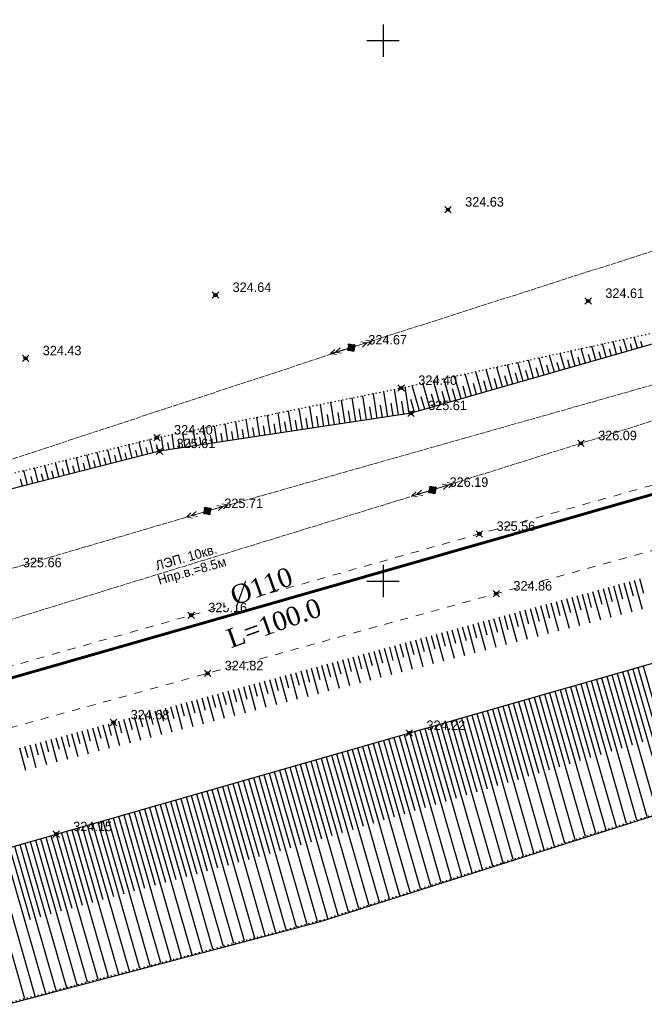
# Model space of a CAD drawing. Header units: metres. Extents: x 703769 to 722343, y 4313031 to 4317457.
# Tile 182 of 256: x 707745 to 707803, y 4313989 to 4314080. Entities that reach past the tile are written whole.
import ezdxf

# ---------------------------------------------------------------- set-up
doc = ezdxf.new("R2010")
doc.units = ezdxf.units.M
doc.header["$LTSCALE"] = 0.5
doc.header["$PDMODE"] = 35
doc.header["$PDSIZE"] = 0.3
for name, pattern in [('Auto_Street_NotBorder_Line_m1', [3, 1.5, -1.5]), ('Commnctn_Electr_VLP_High_Built_m1', [1, 1, 0]), ('Контура низ откосов  Штриховая 0.1-0.5 - - - - - - -', [0.6, 0.1, -0.5])]:
    doc.linetypes.add(name, pattern=pattern)
for name, color, linetype in [('(001) Сетка', 92, 'Continuous'), ('(004) Точки рельефа', 7, 'Continuous'), ('(022) Возд. Линии', 7, 'Continuous'), ('(027) Гидрография', 7, 'Continuous'), ('(035) Откосы', 7, 'Continuous')]:
    doc.layers.add(name, color=color, linetype=linetype)
doc.layers.add('AUTO#_ROADS_EXIST_L', color=7, linetype='Continuous', lineweight=15, true_color=0x000000)
doc.layers.add('COMMN_OBJCT_#####_B', color=7, linetype='Continuous', lineweight=15, true_color=0x000000)
doc.layers.add('COMMN_OBJCT_ELCTR_B', color=7, linetype='Continuous', true_color=0x000000)
doc.layers.add('COMMN_OBJCT_ELCTR_L', color=7, linetype='Continuous', true_color=0x000000)
doc.layers.add('ВОДОПРОВОД текст', color=7, linetype='Continuous', lineweight=50)
doc.styles.add('BM-431', font='txt')
doc.styles.add('D-431', font='txt')
doc.styles.add('Times New Roman', font='times.ttf')

# ---------------------------------------------------------------- blocks, each defined once
blk = doc.blocks.new('CommnctnPoleRCsquare_m1')
at = {"layer": 'COMMN_OBJCT_#####_B', "lineweight": 13, "true_color": 0xfffffe}
blk.add_hatch(color=7, dxfattribs=at).paths.add_polyline_path([(-0.6, 0.6), (-0.6, -0.6), (0.6, -0.6), (0.6, 0.6)])
at = {"layer": 'COMMN_OBJCT_#####_B', "lineweight": 13, "true_color": 0x000000}
blk.add_hatch(color=18, dxfattribs=at).paths.add_polyline_path([(-0.1, 0, 1), (0.1, 0, 1)])
at = {"layer": 'COMMN_OBJCT_#####_B', "color": 18, "lineweight": 9, "true_color": 0x000000}
blk.add_lwpolyline([(0.6, 0.6), (-0.6, 0.6), (-0.6, -0.6), (0.6, -0.6)], close=True, dxfattribs=at)
blk.add_circle((0, 0), 0.1, dxfattribs=at)
blk = doc.blocks.new('ElectricHighVLP_m1')
at = {"layer": 'COMMN_OBJCT_ELCTR_B', "color": 18, "linetype": 'Continuous', "lineweight": 20, "true_color": 0x000000}
for p, q in [((0, 0), (4, 0)), ((3, 0), (2, 0.5)), ((3, 0), (2, -0.5)), ((4, 0), (3, 0.5)), ((4, 0), (3, -0.5))]:
    blk.add_line(p, q, dxfattribs=at)
blk = doc.blocks.new('Setka')
at = {"layer": '(001) Сетка'}
for p, q in [((0, 1.5), (0, -1.5)), ((-1.5, 0), (1.5, 0))]:
    blk.add_line(p, q, dxfattribs=at)

msp = doc.modelspace()

# ---------------------------------------------------------------- linework, layer by layer
at = {"layer": '(027) Гидрография', "color": 4, "elevation": 319.341}
msp.add_lwpolyline([(707567.997, 4313942.938), (707572.213, 4313944.049), (707620.984, 4313956.898), (707772.66, 4313996.949), (707924.336, 4314045.143), (708024.512, 4314076.588), (708124.69, 4314111.302), (708133.047, 4314115.911), (708145.112, 4314122.565), (708157.025, 4314125.829), (708191.793, 4314145.156)], dxfattribs=at)
at = {"layer": '(035) Откосы'}
for p, q in [((707801.033, 4314049.71, 324.895), (707800.715, 4314050.818, 324.895)), ((707801.993, 4314049.985, 324.895), (707801.693, 4314051.031, 324.895)), ((707797.193, 4314048.609, 324.895), (707796.805, 4314049.962, 324.895)), ((707798.153, 4314048.884, 324.895), (707797.783, 4314050.176, 324.895)), ((707799.113, 4314049.16, 324.895), (707798.76, 4314050.39, 324.895)), ((707799.593, 4314049.297, 324.895), (707799.421, 4314049.897, 324.895)), ((707800.073, 4314049.435, 324.895), (707799.738, 4314050.604, 324.895)), ((707800.553, 4314049.572, 324.895), (707800.39, 4314050.142, 324.895)), ((707801.513, 4314049.848, 324.895), (707801.358, 4314050.386, 324.895)), ((707802.472, 4314050.123, 324.895), (707802.327, 4314050.631, 324.895)), ((707793.354, 4314047.508, 324.895), (707792.895, 4314049.107, 324.895)), ((707794.313, 4314047.783, 324.895), (707793.873, 4314049.321, 324.895)), ((707795.273, 4314048.059, 324.895), (707794.85, 4314049.535, 324.895)), ((707796.233, 4314048.334, 324.895), (707795.828, 4314049.749, 324.895)), ((707796.713, 4314048.472, 324.895), (707796.515, 4314049.164, 324.895)), ((707797.673, 4314048.747, 324.895), (707797.483, 4314049.408, 324.895)), ((707798.633, 4314049.022, 324.895), (707798.452, 4314049.653, 324.895)), ((707789.514, 4314046.407, 324.895), (707788.985, 4314048.252, 324.895)), ((707790.474, 4314046.682, 324.895), (707789.963, 4314048.466, 324.895)), ((707791.434, 4314046.958, 324.895), (707790.94, 4314048.679, 324.895)), ((707792.394, 4314047.233, 324.895), (707791.918, 4314048.893, 324.895)), ((707792.874, 4314047.371, 324.895), (707792.64, 4314048.185, 324.895)), ((707793.833, 4314047.646, 324.895), (707793.609, 4314048.43, 324.895)), ((707794.793, 4314047.921, 324.895), (707794.577, 4314048.674, 324.895)), ((707795.753, 4314048.196, 324.895), (707795.546, 4314048.919, 324.895)), ((707784.715, 4314045.031, 324.895), (707784.098, 4314047.183, 324.895)), ((707785.674, 4314045.306, 324.895), (707785.075, 4314047.397, 324.895)), ((707786.634, 4314045.582, 324.895), (707786.053, 4314047.61, 324.895)), ((707787.594, 4314045.857, 324.895), (707787.03, 4314047.824, 324.895)), ((707788.554, 4314046.132, 324.895), (707788.008, 4314048.038, 324.895)), ((707789.034, 4314046.27, 324.895), (707788.765, 4314047.207, 324.895)), ((707789.994, 4314046.545, 324.895), (707789.734, 4314047.452, 324.895)), ((707790.954, 4314046.82, 324.895), (707790.703, 4314047.696, 324.895)), ((707791.914, 4314047.095, 324.895), (707791.671, 4314047.941, 324.895)), ((707780.87, 4314043.953, 324.895), (707780.501, 4314046.396, 324.895)), ((707781.835, 4314044.205, 324.895), (707781.165, 4314046.541, 324.895)), ((707782.795, 4314044.481, 324.895), (707782.143, 4314046.755, 324.895)), ((707783.755, 4314044.756, 324.895), (707783.12, 4314046.969, 324.895)), ((707786.154, 4314045.444, 324.895), (707785.859, 4314046.474, 324.895)), ((707787.114, 4314045.719, 324.895), (707786.828, 4314046.718, 324.895)), ((707788.074, 4314045.994, 324.895), (707787.797, 4314046.963, 324.895)), ((707775.933, 4314043.208, 324.895), (707775.603, 4314045.395, 324.895)), ((707776.92, 4314043.357, 324.895), (707776.583, 4314045.594, 324.895)), ((707777.908, 4314043.506, 324.895), (707777.563, 4314045.793, 324.895)), ((707778.895, 4314043.655, 324.895), (707778.542, 4314045.992, 324.895)), ((707779.883, 4314043.804, 324.895), (707779.522, 4314046.192, 324.895)), ((707782.315, 4314044.343, 324.895), (707781.984, 4314045.496, 324.895)), ((707783.275, 4314044.618, 324.895), (707782.953, 4314045.74, 324.895)), ((707784.235, 4314044.893, 324.895), (707783.922, 4314045.985, 324.895)), ((707785.195, 4314045.169, 324.895), (707784.89, 4314046.229, 324.895)), ((707771.983, 4314042.612, 324.895), (707771.684, 4314044.599, 324.895)), ((707772.971, 4314042.761, 324.895), (707772.664, 4314044.798, 324.895)), ((707773.958, 4314042.91, 324.895), (707773.643, 4314044.997, 324.895)), ((707774.946, 4314043.059, 324.895), (707774.623, 4314045.196, 324.895)), ((707777.414, 4314043.432, 324.895), (707777.243, 4314044.563, 324.895)), ((707778.401, 4314043.581, 324.895), (707778.227, 4314044.737, 324.895)), ((707779.389, 4314043.73, 324.895), (707779.211, 4314044.911, 324.895)), ((707780.376, 4314043.879, 324.895), (707780.194, 4314045.085, 324.895)), ((707781.355, 4314044.068, 324.895), (707781.016, 4314045.251, 324.895)), ((707767.047, 4314041.867, 324.895), (707766.785, 4314043.603, 324.895)), ((707768.034, 4314042.016, 324.895), (707767.764, 4314043.802, 324.895)), ((707769.021, 4314042.165, 324.895), (707768.744, 4314044.001, 324.895)), ((707770.009, 4314042.314, 324.895), (707769.724, 4314044.201, 324.895)), ((707770.996, 4314042.463, 324.895), (707770.704, 4314044.4, 324.895)), ((707771.49, 4314042.538, 324.895), (707771.342, 4314043.518, 324.895)), ((707772.477, 4314042.687, 324.895), (707772.325, 4314043.693, 324.895)), ((707773.465, 4314042.836, 324.895), (707773.309, 4314043.867, 324.895)), ((707774.452, 4314042.985, 324.895), (707774.293, 4314044.041, 324.895)), ((707775.439, 4314043.134, 324.895), (707775.276, 4314044.215, 324.895)), ((707776.427, 4314043.283, 324.895), (707776.26, 4314044.389, 324.895)), ((707762.11, 4314041.122, 324.895), (707761.885, 4314042.608, 324.895)), ((707763.097, 4314041.271, 324.895), (707762.865, 4314042.807, 324.895)), ((707764.084, 4314041.42, 324.895), (707763.845, 4314043.006, 324.895)), ((707765.072, 4314041.569, 324.895), (707764.825, 4314043.205, 324.895)), ((707766.059, 4314041.718, 324.895), (707765.805, 4314043.404, 324.895)), ((707766.553, 4314041.793, 324.895), (707766.424, 4314042.648, 324.895)), ((707767.54, 4314041.942, 324.895), (707767.407, 4314042.822, 324.895)), ((707768.528, 4314042.091, 324.895), (707768.391, 4314042.996, 324.895)), ((707769.515, 4314042.24, 324.895), (707769.375, 4314043.17, 324.895)), ((707770.502, 4314042.389, 324.895), (707770.358, 4314043.344, 324.895)), ((707758.16, 4314040.526, 324.895), (707757.966, 4314041.811, 324.895)), ((707759.147, 4314040.675, 324.895), (707758.946, 4314042.01, 324.895)), ((707760.135, 4314040.824, 324.895), (707759.926, 4314042.209, 324.895)), ((707761.122, 4314040.973, 324.895), (707760.906, 4314042.409, 324.895)), ((707761.616, 4314041.048, 324.895), (707761.506, 4314041.778, 324.895)), ((707762.603, 4314041.197, 324.895), (707762.489, 4314041.952, 324.895)), ((707763.591, 4314041.346, 324.895), (707763.473, 4314042.126, 324.895)), ((707764.578, 4314041.495, 324.895), (707764.457, 4314042.3, 324.895)), ((707765.565, 4314041.644, 324.895), (707765.44, 4314042.474, 324.895)), ((707754.282, 4314039.576, 324.895), (707753.96, 4314040.838, 324.895)), ((707755.25, 4314039.824, 324.895), (707754.929, 4314041.078, 324.895)), ((707756.217, 4314040.071, 324.895), (707755.898, 4314041.318, 324.895)), ((707756.701, 4314040.194, 324.895), (707756.542, 4314040.816, 324.895)), ((707757.185, 4314040.318, 324.895), (707756.868, 4314041.558, 324.895)), ((707757.668, 4314040.441, 324.895), (707757.51, 4314041.06, 324.895)), ((707758.654, 4314040.601, 324.895), (707758.555, 4314041.256, 324.895)), ((707759.641, 4314040.75, 324.895), (707759.538, 4314041.43, 324.895)), ((707760.629, 4314040.899, 324.895), (707760.522, 4314041.604, 324.895)), ((707750.412, 4314038.588, 324.895), (707750.083, 4314039.877, 324.895)), ((707751.38, 4314038.835, 324.895), (707751.052, 4314040.118, 324.895)), ((707752.347, 4314039.082, 324.895), (707752.021, 4314040.358, 324.895)), ((707753.315, 4314039.329, 324.895), (707752.991, 4314040.598, 324.895)), ((707753.798, 4314039.453, 324.895), (707753.637, 4314040.085, 324.895)), ((707754.766, 4314039.7, 324.895), (707754.605, 4314040.329, 324.895)), ((707755.733, 4314039.947, 324.895), (707755.574, 4314040.573, 324.895)), ((707747.51, 4314037.846, 324.895), (707747.175, 4314039.157, 324.895)), ((707748.477, 4314038.093, 324.895), (707748.144, 4314039.397, 324.895)), ((707749.445, 4314038.341, 324.895), (707749.113, 4314039.637, 324.895)), ((707749.928, 4314038.464, 324.895), (707749.763, 4314039.111, 324.895)), ((707750.896, 4314038.711, 324.895), (707750.732, 4314039.354, 324.895)), ((707751.863, 4314038.958, 324.895), (707751.7, 4314039.598, 324.895)), ((707752.831, 4314039.206, 324.895), (707752.668, 4314039.842, 324.895)), ((707745.575, 4314037.352, 324.895), (707745.236, 4314038.677, 324.895)), ((707746.058, 4314037.476, 324.895), (707745.89, 4314038.136, 324.895)), ((707746.542, 4314037.599, 324.895), (707746.206, 4314038.917, 324.895)), ((707747.026, 4314037.723, 324.895), (707746.858, 4314038.38, 324.895)), ((707747.993, 4314037.97, 324.895), (707747.826, 4314038.623, 324.895)), ((707748.961, 4314038.217, 324.895), (707748.795, 4314038.867, 324.895)), ((707745.091, 4314037.228, 324.895), (707744.921, 4314037.893, 324.895)), ((707800.655, 4314026.786, 325.823), (707800.29, 4314028.123, 325.823)), ((707801.503, 4314025.576, 325.823), (707800.772, 4314028.254, 325.823)), ((707801.62, 4314027.044, 325.823), (707801.254, 4314028.386, 325.823)), ((707802.47, 4314025.828, 325.823), (707801.736, 4314028.517, 325.823)), ((707802.586, 4314027.302, 325.823), (707802.219, 4314028.649, 325.823)), ((707797.634, 4314024.566, 325.823), (707796.915, 4314027.202, 325.823)), ((707797.757, 4314026.013, 325.823), (707797.397, 4314027.334, 325.823)), ((707798.601, 4314024.818, 325.823), (707797.879, 4314027.465, 325.823)), ((707798.723, 4314026.271, 325.823), (707798.362, 4314027.597, 325.823)), ((707799.568, 4314025.071, 325.823), (707798.844, 4314027.728, 325.823)), ((707799.689, 4314026.528, 325.823), (707799.326, 4314027.86, 325.823)), ((707800.536, 4314025.323, 325.823), (707799.808, 4314027.991, 325.823)), ((707793.895, 4314024.982, 325.823), (707793.54, 4314026.281, 325.823)), ((707794.733, 4314023.808, 325.823), (707794.022, 4314026.413, 325.823)), ((707794.86, 4314025.24, 325.823), (707794.505, 4314026.544, 325.823)), ((707795.7, 4314024.061, 325.823), (707794.987, 4314026.676, 325.823)), ((707795.826, 4314025.497, 325.823), (707795.469, 4314026.807, 325.823)), ((707796.667, 4314024.313, 325.823), (707795.951, 4314026.939, 325.823)), ((707796.792, 4314025.755, 325.823), (707796.433, 4314027.071, 325.823)), ((707790.864, 4314022.798, 325.823), (707790.165, 4314025.361, 325.823)), ((707790.998, 4314024.208, 325.823), (707790.647, 4314025.492, 325.823)), ((707791.831, 4314023.051, 325.823), (707791.13, 4314025.624, 325.823)), ((707791.963, 4314024.466, 325.823), (707791.612, 4314025.755, 325.823)), ((707792.799, 4314023.303, 325.823), (707792.094, 4314025.887, 325.823)), ((707792.929, 4314024.724, 325.823), (707792.576, 4314026.018, 325.823)), ((707793.766, 4314023.556, 325.823), (707793.058, 4314026.15, 325.823)), ((707787.135, 4314023.177, 325.823), (707786.79, 4314024.44, 325.823)), ((707787.963, 4314022.041, 325.823), (707787.273, 4314024.572, 325.823)), ((707788.101, 4314023.435, 325.823), (707787.755, 4314024.703, 325.823)), ((707788.93, 4314022.293, 325.823), (707788.237, 4314024.835, 325.823)), ((707789.066, 4314023.693, 325.823), (707788.719, 4314024.966, 325.823)), ((707789.897, 4314022.546, 325.823), (707789.201, 4314025.098, 325.823)), ((707790.032, 4314023.951, 325.823), (707789.683, 4314025.229, 325.823)), ((707784.095, 4314021.031, 325.823), (707783.416, 4314023.52, 325.823)), ((707784.238, 4314022.404, 325.823), (707783.898, 4314023.651, 325.823)), ((707785.062, 4314021.283, 325.823), (707784.38, 4314023.783, 325.823)), ((707785.204, 4314022.662, 325.823), (707784.862, 4314023.914, 325.823)), ((707786.029, 4314021.536, 325.823), (707785.344, 4314024.046, 325.823)), ((707786.169, 4314022.92, 325.823), (707785.826, 4314024.177, 325.823)), ((707786.996, 4314021.788, 325.823), (707786.308, 4314024.309, 325.823)), ((707780.375, 4314021.373, 325.823), (707780.041, 4314022.599, 325.823)), ((707781.193, 4314020.273, 325.823), (707780.523, 4314022.731, 325.823)), ((707781.341, 4314021.631, 325.823), (707781.005, 4314022.862, 325.823)), ((707782.16, 4314020.526, 325.823), (707781.487, 4314022.994, 325.823)), ((707782.307, 4314021.889, 325.823), (707781.969, 4314023.125, 325.823)), ((707783.127, 4314020.778, 325.823), (707782.451, 4314023.257, 325.823)), ((707783.272, 4314022.146, 325.823), (707782.933, 4314023.388, 325.823)), ((707777.325, 4314019.263, 325.823), (707776.666, 4314021.679, 325.823)), ((707777.478, 4314020.6, 325.823), (707777.148, 4314021.81, 325.823)), ((707778.292, 4314019.516, 325.823), (707777.63, 4314021.942, 325.823)), ((707778.444, 4314020.858, 325.823), (707778.112, 4314022.073, 325.823)), ((707779.259, 4314019.768, 325.823), (707778.594, 4314022.205, 325.823)), ((707779.41, 4314021.115, 325.823), (707779.076, 4314022.336, 325.823)), ((707780.226, 4314020.021, 325.823), (707779.559, 4314022.468, 325.823)), ((707773.615, 4314019.569, 325.823), (707773.291, 4314020.758, 325.823)), ((707774.423, 4314018.506, 325.823), (707773.773, 4314020.89, 325.823)), ((707774.581, 4314019.827, 325.823), (707774.255, 4314021.021, 325.823)), ((707775.391, 4314018.758, 325.823), (707774.737, 4314021.153, 325.823)), ((707775.547, 4314020.084, 325.823), (707775.219, 4314021.284, 325.823)), ((707776.358, 4314019.011, 325.823), (707775.702, 4314021.416, 325.823)), ((707776.512, 4314020.342, 325.823), (707776.184, 4314021.547, 325.823)), ((707770.555, 4314017.496, 325.823), (707769.916, 4314019.838, 325.823)), ((707770.718, 4314018.795, 325.823), (707770.398, 4314019.969, 325.823)), ((707771.522, 4314017.748, 325.823), (707770.88, 4314020.101, 325.823)), ((707771.684, 4314019.053, 325.823), (707771.362, 4314020.232, 325.823)), ((707772.489, 4314018.001, 325.823), (707771.845, 4314020.364, 325.823)), ((707772.65, 4314019.311, 325.823), (707772.327, 4314020.495, 325.823)), ((707773.456, 4314018.253, 325.823), (707772.809, 4314020.627, 325.823)), ((707800.124, 4314019.9, 323.57), (707803.83, 4314006.958, 323.57)), ((707800.605, 4314020.038, 323.57), (707802.456, 4314013.574, 323.57)), ((707801.085, 4314020.175, 323.57), (707804.784, 4314007.261, 323.57)), ((707801.566, 4314020.313, 323.57), (707803.413, 4314013.863, 323.57)), ((707802.047, 4314020.451, 323.57), (707805.737, 4314007.564, 323.57)), ((707802.527, 4314020.588, 323.57), (707804.371, 4314014.152, 323.57)), ((707767.654, 4314016.738, 325.823), (707767.023, 4314019.049, 325.823)), ((707767.821, 4314018.022, 325.823), (707767.505, 4314019.18, 325.823)), ((707768.621, 4314016.991, 325.823), (707767.988, 4314019.312, 325.823)), ((707768.787, 4314018.28, 325.823), (707768.47, 4314019.443, 325.823)), ((707769.588, 4314017.243, 325.823), (707768.952, 4314019.575, 325.823)), ((707769.753, 4314018.538, 325.823), (707769.434, 4314019.706, 325.823)), ((707796.759, 4314018.936, 323.57), (707798.626, 4314012.417, 323.57)), ((707797.24, 4314019.074, 323.57), (707800.97, 4314006.05, 323.57)), ((707797.721, 4314019.212, 323.57), (707799.584, 4314012.706, 323.57)), ((707798.201, 4314019.349, 323.57), (707801.924, 4314006.353, 323.57)), ((707798.682, 4314019.487, 323.57), (707800.541, 4314012.996, 323.57)), ((707799.163, 4314019.625, 323.57), (707802.877, 4314006.656, 323.57)), ((707799.643, 4314019.762, 323.57), (707801.499, 4314013.285, 323.57)), ((707763.959, 4314016.991, 325.823), (707763.648, 4314018.128, 325.823)), ((707764.752, 4314015.981, 325.823), (707764.131, 4314018.26, 325.823)), ((707764.924, 4314017.249, 325.823), (707764.613, 4314018.391, 325.823)), ((707765.719, 4314016.233, 325.823), (707765.095, 4314018.523, 325.823)), ((707765.89, 4314017.507, 325.823), (707765.577, 4314018.654, 325.823)), ((707766.686, 4314016.486, 325.823), (707766.059, 4314018.786, 325.823)), ((707766.856, 4314017.764, 325.823), (707766.541, 4314018.917, 325.823)), ((707793.875, 4314018.111, 323.57), (707795.754, 4314011.55, 323.57)), ((707794.356, 4314018.248, 323.57), (707798.11, 4314005.141, 323.57)), ((707794.837, 4314018.386, 323.57), (707796.712, 4314011.839, 323.57)), ((707795.317, 4314018.523, 323.57), (707799.063, 4314005.444, 323.57)), ((707795.798, 4314018.661, 323.57), (707797.669, 4314012.128, 323.57)), ((707796.279, 4314018.799, 323.57), (707800.017, 4314005.747, 323.57)), ((707760.884, 4314014.97, 325.823), (707760.274, 4314017.208, 325.823)), ((707761.062, 4314016.218, 325.823), (707760.756, 4314017.339, 325.823)), ((707761.851, 4314015.223, 325.823), (707761.238, 4314017.471, 325.823)), ((707762.027, 4314016.476, 325.823), (707761.72, 4314017.602, 325.823)), ((707762.818, 4314015.476, 325.823), (707762.202, 4314017.734, 325.823)), ((707762.993, 4314016.733, 325.823), (707762.684, 4314017.865, 325.823)), ((707763.785, 4314015.728, 325.823), (707763.166, 4314017.997, 325.823)), ((707790.511, 4314017.147, 323.57), (707794.296, 4314003.929, 323.57)), ((707790.991, 4314017.285, 323.57), (707792.882, 4314010.683, 323.57)), ((707791.472, 4314017.422, 323.57), (707795.25, 4314004.232, 323.57)), ((707791.953, 4314017.56, 323.57), (707793.84, 4314010.972, 323.57)), ((707792.433, 4314017.698, 323.57), (707796.203, 4314004.535, 323.57)), ((707792.914, 4314017.835, 323.57), (707794.797, 4314011.261, 323.57)), ((707793.395, 4314017.973, 323.57), (707797.156, 4314004.838, 323.57)), ((707757.199, 4314015.187, 325.823), (707756.899, 4314016.287, 325.823)), ((707757.982, 4314014.213, 325.823), (707757.381, 4314016.418, 325.823)), ((707758.164, 4314015.445, 325.823), (707757.863, 4314016.55, 325.823)), ((707758.95, 4314014.465, 325.823), (707758.345, 4314016.681, 325.823)), ((707759.13, 4314015.702, 325.823), (707758.827, 4314016.813, 325.823)), ((707759.917, 4314014.718, 325.823), (707759.309, 4314016.944, 325.823)), ((707760.096, 4314015.96, 325.823), (707759.791, 4314017.076, 325.823)), ((707787.627, 4314016.321, 323.57), (707791.436, 4314003.02, 323.57)), ((707788.107, 4314016.459, 323.57), (707790.01, 4314009.815, 323.57)), ((707788.588, 4314016.596, 323.57), (707792.389, 4314003.323, 323.57)), ((707789.069, 4314016.734, 323.57), (707790.967, 4314010.104, 323.57)), ((707789.549, 4314016.872, 323.57), (707793.343, 4314003.626, 323.57)), ((707790.03, 4314017.009, 323.57), (707791.925, 4314010.393, 323.57)), ((707754.114, 4314013.203, 325.823), (707753.524, 4314015.366, 325.823)), ((707754.302, 4314014.414, 325.823), (707754.006, 4314015.498, 325.823)), ((707755.081, 4314013.455, 325.823), (707754.488, 4314015.629, 325.823)), ((707755.267, 4314014.671, 325.823), (707754.97, 4314015.761, 325.823)), ((707756.048, 4314013.708, 325.823), (707755.452, 4314015.892, 325.823)), ((707756.233, 4314014.929, 325.823), (707755.934, 4314016.024, 325.823)), ((707757.015, 4314013.96, 325.823), (707756.417, 4314016.155, 325.823)), ((707784.262, 4314015.357, 323.57), (707786.18, 4314008.659, 323.57)), ((707784.743, 4314015.495, 323.57), (707788.576, 4314002.111, 323.57)), ((707785.223, 4314015.633, 323.57), (707787.138, 4314008.948, 323.57)), ((707785.704, 4314015.77, 323.57), (707789.529, 4314002.414, 323.57)), ((707786.185, 4314015.908, 323.57), (707788.095, 4314009.237, 323.57)), ((707786.665, 4314016.046, 323.57), (707790.482, 4314002.717, 323.57)), ((707787.146, 4314016.183, 323.57), (707789.053, 4314009.526, 323.57)), ((707750.439, 4314013.383, 325.823), (707750.149, 4314014.446, 325.823)), ((707751.213, 4314012.445, 325.823), (707750.631, 4314014.577, 325.823)), ((707751.405, 4314013.64, 325.823), (707751.113, 4314014.709, 325.823)), ((707752.18, 4314012.698, 325.823), (707751.595, 4314014.84, 325.823)), ((707752.37, 4314013.898, 325.823), (707752.077, 4314014.972, 325.823)), ((707753.147, 4314012.95, 325.823), (707752.56, 4314015.103, 325.823)), ((707753.336, 4314014.156, 325.823), (707753.042, 4314015.235, 325.823)), ((707780.897, 4314014.394, 323.57), (707784.762, 4314000.9, 323.57)), ((707781.378, 4314014.531, 323.57), (707783.308, 4314007.791, 323.57)), ((707781.859, 4314014.669, 323.57), (707785.715, 4314001.203, 323.57)), ((707782.339, 4314014.807, 323.57), (707784.266, 4314008.08, 323.57)), ((707782.82, 4314014.944, 323.57), (707786.669, 4314001.505, 323.57)), ((707783.301, 4314015.082, 323.57), (707785.223, 4314008.37, 323.57)), ((707783.781, 4314015.22, 323.57), (707787.622, 4314001.808, 323.57)), ((707747.344, 4314011.435, 325.823), (707746.774, 4314013.525, 325.823)), ((707747.542, 4314012.609, 325.823), (707747.256, 4314013.657, 325.823)), ((707748.311, 4314011.688, 325.823), (707747.738, 4314013.788, 325.823)), ((707748.508, 4314012.867, 325.823), (707748.22, 4314013.92, 325.823)), ((707749.278, 4314011.94, 325.823), (707748.703, 4314014.051, 325.823)), ((707749.473, 4314013.125, 325.823), (707749.185, 4314014.183, 325.823)), ((707750.245, 4314012.193, 325.823), (707749.667, 4314014.314, 325.823)), ((707778.013, 4314013.568, 323.57), (707781.902, 4313999.991, 323.57)), ((707778.494, 4314013.705, 323.57), (707780.436, 4314006.924, 323.57)), ((707778.975, 4314013.843, 323.57), (707782.855, 4314000.294, 323.57)), ((707779.455, 4314013.981, 323.57), (707781.394, 4314007.213, 323.57)), ((707779.936, 4314014.118, 323.57), (707783.808, 4314000.597, 323.57)), ((707780.417, 4314014.256, 323.57), (707782.351, 4314007.502, 323.57)), ((707745.41, 4314010.93, 325.823), (707744.846, 4314012.999, 325.823)), ((707745.611, 4314012.094, 325.823), (707745.328, 4314013.131, 325.823)), ((707746.377, 4314011.183, 325.823), (707745.81, 4314013.262, 325.823)), ((707746.576, 4314012.351, 325.823), (707746.292, 4314013.394, 325.823)), ((707774.649, 4314012.604, 323.57), (707776.607, 4314005.767, 323.57)), ((707775.129, 4314012.742, 323.57), (707779.041, 4313999.082, 323.57)), ((707775.61, 4314012.88, 323.57), (707777.564, 4314006.056, 323.57)), ((707776.091, 4314013.017, 323.57), (707779.995, 4313999.385, 323.57)), ((707776.571, 4314013.155, 323.57), (707778.521, 4314006.346, 323.57)), ((707777.052, 4314013.292, 323.57), (707780.948, 4313999.688, 323.57)), ((707777.533, 4314013.43, 323.57), (707779.479, 4314006.635, 323.57)), ((707771.284, 4314011.641, 323.57), (707775.228, 4313997.87, 323.57)), ((707771.765, 4314011.778, 323.57), (707773.734, 4314004.9, 323.57)), ((707772.245, 4314011.916, 323.57), (707776.181, 4313998.173, 323.57)), ((707772.726, 4314012.054, 323.57), (707774.692, 4314005.189, 323.57)), ((707773.207, 4314012.191, 323.57), (707777.134, 4313998.476, 323.57)), ((707773.687, 4314012.329, 323.57), (707775.649, 4314005.478, 323.57)), ((707774.168, 4314012.467, 323.57), (707778.088, 4313998.779, 323.57)), ((707768.4, 4314010.815, 323.57), (707772.364, 4313996.975, 323.57)), ((707768.881, 4314010.952, 323.57), (707770.862, 4314004.033, 323.57)), ((707769.361, 4314011.09, 323.57), (707773.321, 4313997.264, 323.57)), ((707769.842, 4314011.228, 323.57), (707771.82, 4314004.322, 323.57)), ((707770.323, 4314011.365, 323.57), (707774.274, 4313997.567, 323.57)), ((707770.803, 4314011.503, 323.57), (707772.777, 4314004.611, 323.57)), ((707765.035, 4314009.851, 323.57), (707767.007, 4314002.966, 323.57)), ((707765.516, 4314009.989, 323.57), (707769.462, 4313996.208, 323.57)), ((707765.997, 4314010.126, 323.57), (707767.971, 4314003.231, 323.57)), ((707766.477, 4314010.264, 323.57), (707770.429, 4313996.464, 323.57)), ((707766.958, 4314010.402, 323.57), (707768.935, 4314003.497, 323.57)), ((707767.439, 4314010.539, 323.57), (707771.396, 4313996.719, 323.57)), ((707767.919, 4314010.677, 323.57), (707769.9, 4314003.762, 323.57)), ((707762.151, 4314009.025, 323.57), (707764.114, 4314002.17, 323.57)), ((707762.632, 4314009.163, 323.57), (707766.561, 4313995.442, 323.57)), ((707763.112, 4314009.3, 323.57), (707765.079, 4314002.435, 323.57)), ((707763.593, 4314009.438, 323.57), (707767.528, 4313995.698, 323.57)), ((707764.074, 4314009.576, 323.57), (707766.043, 4314002.701, 323.57)), ((707764.555, 4314009.713, 323.57), (707768.495, 4313995.953, 323.57)), ((707758.786, 4314008.061, 323.57), (707762.693, 4313994.421, 323.57)), ((707759.267, 4314008.199, 323.57), (707761.222, 4314001.374, 323.57)), ((707759.748, 4314008.337, 323.57), (707763.66, 4313994.676, 323.57)), ((707760.228, 4314008.474, 323.57), (707762.186, 4314001.639, 323.57)), ((707760.709, 4314008.612, 323.57), (707764.627, 4313994.932, 323.57)), ((707761.19, 4314008.75, 323.57), (707763.15, 4314001.905, 323.57)), ((707761.67, 4314008.887, 323.57), (707765.594, 4313995.187, 323.57)), ((707755.422, 4314007.098, 323.57), (707757.365, 4314000.313, 323.57)), ((707755.902, 4314007.236, 323.57), (707759.792, 4313993.655, 323.57)), ((707756.383, 4314007.373, 323.57), (707758.329, 4314000.578, 323.57)), ((707756.864, 4314007.511, 323.57), (707760.759, 4313993.91, 323.57)), ((707757.344, 4314007.648, 323.57), (707759.293, 4314000.843, 323.57)), ((707757.825, 4314007.786, 323.57), (707761.726, 4313994.166, 323.57)), ((707758.306, 4314007.924, 323.57), (707760.258, 4314001.109, 323.57)), ((707752.538, 4314006.272, 323.57), (707754.472, 4313999.517, 323.57)), ((707753.018, 4314006.41, 323.57), (707756.891, 4313992.889, 323.57)), ((707753.499, 4314006.547, 323.57), (707755.437, 4313999.782, 323.57)), ((707753.98, 4314006.685, 323.57), (707757.858, 4313993.144, 323.57)), ((707754.46, 4314006.823, 323.57), (707756.401, 4314000.047, 323.57)), ((707754.941, 4314006.96, 323.57), (707758.825, 4313993.4, 323.57)), ((707749.173, 4314005.308, 323.57), (707753.022, 4313991.867, 323.57)), ((707749.654, 4314005.446, 323.57), (707751.58, 4313998.721, 323.57)), ((707750.134, 4314005.584, 323.57), (707753.989, 4313992.123, 323.57)), ((707750.615, 4314005.721, 323.57), (707752.544, 4313998.986, 323.57)), ((707751.096, 4314005.859, 323.57), (707754.956, 4313992.378, 323.57)), ((707751.576, 4314005.997, 323.57), (707753.508, 4313999.251, 323.57)), ((707752.057, 4314006.134, 323.57), (707755.924, 4313992.633, 323.57)), ((707746.289, 4314004.482, 323.57), (707750.121, 4313991.101, 323.57)), ((707746.77, 4314004.62, 323.57), (707748.687, 4313997.924, 323.57)), ((707747.25, 4314004.758, 323.57), (707751.088, 4313991.357, 323.57)), ((707747.731, 4314004.895, 323.57), (707749.651, 4313998.19, 323.57)), ((707748.212, 4314005.033, 323.57), (707752.055, 4313991.612, 323.57)), ((707748.692, 4314005.171, 323.57), (707750.616, 4313998.455, 323.57)), ((707743.405, 4314003.656, 323.57), (707747.22, 4313990.335, 323.57)), ((707743.886, 4314003.794, 323.57), (707745.795, 4313997.128, 323.57)), ((707744.366, 4314003.932, 323.57), (707748.187, 4313990.591, 323.57)), ((707744.847, 4314004.069, 323.57), (707746.759, 4313997.394, 323.57)), ((707745.328, 4314004.207, 323.57), (707749.154, 4313990.846, 323.57)), ((707745.808, 4314004.345, 323.57), (707747.723, 4313997.659, 323.57)), ((707741.482, 4314003.106, 323.57), (707745.286, 4313989.824, 323.57)), ((707742.444, 4314003.381, 323.57), (707746.253, 4313990.08, 323.57))]:
    msp.add_line(p, q, dxfattribs=at)
at = {"layer": '(035) Откосы', "flags": 128}
for points, elevation in [([(707565.599, 4313950.829), (707622.053, 4313968.013), (707672.002, 4313982.133), (707718.643, 4313996.565), (707813.86, 4314023.834), (707881.96, 4314043.723), (707919.958, 4314056.418), (707981.907, 4314074.04), (708022.015, 4314086.08), (708079.55, 4314104.1), (708133.435, 4314126.405), (708145.499, 4314129.589), (708145.779, 4314129.735)], 323.57), ([(707825.116, 4314053.624), (707807.571, 4314051.585), (707781.052, 4314043.981), (707757.768, 4314040.467), (707729.611, 4314033.274)], 324.895)]:
    msp.add_lwpolyline(points, dxfattribs=dict(at, elevation=elevation))
at = {"layer": '(035) Откосы', "linetype": 'Контура низ откосов  Штриховая 0.1-0.5 - - - - - - -'}
for points, elevation in [([(707567.972, 4313943.035), (707572.188, 4313944.146), (707620.959, 4313956.995), (707772.632, 4313997.046), (707924.306, 4314045.238), (708024.481, 4314076.683), (708124.649, 4314111.394), (708132.999, 4314115.999), (708145.074, 4314122.659), (708145.285, 4314122.716)], 319.341), ([(707729.611, 4314033.274), (707729.438, 4314034.763), (707757.536, 4314041.724), (707780.139, 4314046.317), (707807.354, 4314052.27), (707824.745, 4314055.18), (707825.116, 4314053.624)], 324.895)]:
    msp.add_lwpolyline(points, dxfattribs=dict(at, elevation=elevation))
at = {"color": 7, "lineweight": 60, "flags": 128}
msp.add_lwpolyline([(708240.115, 4314986.119), (708237.465, 4314926.667), (708235.809, 4314899.895), (708234.498, 4314869.618), (708230.06, 4314781.67), (708228.958, 4314757.378), (708223.359, 4314737.037), (708204.558, 4314523.813), (708196.059, 4314424.814), (708184.899, 4314294.752), (708174.557, 4314166.154), (708168.436, 4314154.821), (708168.436, 4314154.821), (708086.138, 4314125.895), (708037.269, 4314109.069), (708002.488, 4314098.284), (708002.488, 4314098.284), (707913.651, 4314069.236), (707865.757, 4314055.085), (707817.896, 4314040.633), (707721.771, 4314013.098), (707673.615, 4313999.646), (707633.375, 4313988.405), (707625.006, 4314019.638)], dxfattribs=at)
at = {"color": 0, "linetype": 'ByBlock', "lineweight": -2, "transparency": 16777216}
for p in [(707784.473, 4314062.812, 324.634), (707762.953, 4314054.913, 324.642), (707797.446, 4314054.363, 324.607), (707775.514, 4314050.056, 324.666), (707745.386, 4314049.062, 324.435), (707780.139, 4314046.317, 324.397), (707781.052, 4314043.981, 325.613), (707757.536, 4314041.724, 324.399), (707796.78, 4314041.197, 326.089), (707757.768, 4314040.467, 325.61), (707783.035, 4314036.883, 326.191), (707762.189, 4314034.926, 325.71), (707787.377, 4314032.813, 325.557), (707788.937, 4314027.288, 324.862), (707760.707, 4314025.286, 325.162), (707762.224, 4314019.911, 324.822), (707753.524, 4314015.366, 324.682), (707780.897, 4314014.394, 324.219), (707748.212, 4314005.033, 324.15)]:
    msp.add_point(p, dxfattribs=at)
at = {"layer": 'AUTO#_ROADS_EXIST_L', "linetype": 'Auto_Street_NotBorder_Line_m1', "lineweight": 15, "flags": 128}
for points, elevation in [([(708144.126, 4314101.66), (708144.126, 4314101.66), (708147.799, 4314155.94), (708135.298, 4314148.952), (708115.34, 4314135.075), (708068.41, 4314115.297), (708018.295, 4314097.841), (707981.449, 4314086.907), (707918.088, 4314066.26), (707879.635, 4314055.103), (707812.555, 4314033.812), (707561.451, 4313964.457)], 325.994), ([(707560.163, 4313968.689), (707811.659, 4314039.666), (707878.313, 4314059.979), (707916.666, 4314070.819), (707980.147, 4314093.007), (708015.887, 4314103.951), (708066.59, 4314120.619), (708112.982, 4314139.251), (708121.867, 4314146.398), (708120.084, 4314150.677), (708114.106, 4314153.103)], 325.99)]:
    msp.add_lwpolyline(points, dxfattribs=dict(at, elevation=elevation))
at = {"layer": 'COMMN_OBJCT_ELCTR_L', "linetype": 'Commnctn_Electr_VLP_High_Built_m1', "lineweight": 20, "flags": 128}
for points, elevation in [([(707559.857, 4313969.694), (707591.057, 4313978.499), (707653.95, 4313997.449), (707719.826, 4314017.456), (707783.035, 4314036.883), (707846.224, 4314056.716), (707914.765, 4314078.05), (707979.96, 4314098.279), (708042.477, 4314117.716), (708135.818, 4314146.539), (708166.739, 4314158.079), (708194.357, 4314168.719), (708173.508, 4314249.294)], 326.168), ([(707556.588, 4313980.433), (707663.533, 4314012.592), (707719.586, 4314031.654), (707775.514, 4314050.056), (707832.756, 4314068.377), (708068.359, 4314142.305), (708068.718, 4314148.912)], 325.416), ([(707558.157, 4313975.278), (707617.443, 4313992.605), (707658.486, 4314004.47), (707724.913, 4314023.968), (707762.189, 4314034.926), (707808.647, 4314048.086), (707843.269, 4314059.013)], 325.623)]:
    msp.add_lwpolyline(points, dxfattribs=dict(at, elevation=elevation))

# ---------------------------------------------------------------- block references
at = {"layer": '(001) Сетка'}
for p in [(707778.465, 4314078.456), (707778.465, 4314028.456)]:
    msp.add_blockref('Setka', p, dxfattribs=at)
at = {"layer": 'COMMN_OBJCT_#####_B', "color": 18, "true_color": 0x000000, "xscale": 0.5, "yscale": 0.5, "zscale": 0.5, "rotation": 347.8261480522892}
for p in [(707775.514, 4314050.056, -2.092), (707783.035, 4314036.883, -0.567), (707762.189, 4314034.926, -1.048)]:
    msp.add_blockref('CommnctnPoleRCsquare_m1', p, dxfattribs=at)
at = {"layer": 'COMMN_OBJCT_ELCTR_B'}
for p, xscale, yscale, zscale, rotation in [((707775.514, 4314050.056, -2.092), 0.5, 0.5, 0.5, 16.7749167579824), ((707775.514, 4314050.056, -2.092), 0.4999999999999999, 0.4999999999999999, 0.4999999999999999, 195.9551830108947), ((707783.035, 4314036.883, -0.567), 0.5, 0.5, 0.5, 16.7749167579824), ((707783.035, 4314036.883, -0.567), 0.4999999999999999, 0.4999999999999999, 0.4999999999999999, 195.9551830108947), ((707762.189, 4314034.926, -1.048), 0.5, 0.5, 0.5, 16.7749167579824), ((707762.189, 4314034.926, -1.048), 0.4999999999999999, 0.4999999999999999, 0.4999999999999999, 195.9551830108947)]:
    msp.add_blockref('ElectricHighVLP_m1', p, dxfattribs=dict(at, xscale=xscale, yscale=yscale, zscale=zscale, rotation=rotation))

# ---------------------------------------------------------------- texts
at = {"layer": '(004) Точки рельефа', "style": 'D-431'}
for s, p in [('324.63', (707786.059, 4314063.098, 324.634)), ('324.64', (707764.54, 4314055.199, 324.642)), ('324.61', (707799.032, 4314054.648, 324.607)), ('324.67', (707777.1, 4314050.341, 324.666)), ('324.43', (707746.972, 4314049.342, 324.435)), ('324.40', (707781.725, 4314046.599, 324.397)), ('325.61', (707782.638, 4314044.266, 325.613)), ('324.40', (707759.122, 4314042.006, 324.399)), ('326.09', (707798.366, 4314041.483, 326.089)), ('325.61', (707759.354, 4314040.752, 325.61)), ('326.19', (707784.621, 4314037.168, 326.191)), ('325.71', (707763.775, 4314035.207, 325.71)), ('325.56', (707788.963, 4314033.099, 325.557)), ('325.66', (707745.137, 4314029.732, 325.661)), ('324.86', (707790.523, 4314027.574, 324.862)), ('325.16', (707762.293, 4314025.572, 325.162)), ('324.82', (707763.811, 4314020.194, 324.822)), ('324.68', (707755.11, 4314015.652, 324.682)), ('324.22', (707782.483, 4314014.673, 324.219)), ('324.15', (707749.798, 4314005.314, 324.15))]:
    msp.add_text(s, height=0.875, dxfattribs=at).set_placement(p)
at = {"layer": '(022) Возд. Линии', "style": 'BM-431'}
msp.add_text('Hпр.в.=8.5м', height=0.875, rotation=15.76004, dxfattribs=at).set_placement((707757.757, 4314028.096, 325.99))
msp.add_text('Hпр.в.=8.5м', height=0.875, rotation=15.76004, dxfattribs=at).set_placement((707757.757, 4314028.096, 325.99))
at = {"layer": '(022) Возд. Линии', "insert": (707757.3, 4314030.275, 325.99), "char_height": 0.875, "attachment_point": 1, "rotation": 15.76004, "style": 'BM-431'}
msp.add_mtext('ЛЭП. 10кв.', dxfattribs=at)
msp.add_mtext('ЛЭП. 10кв.', dxfattribs=at)

# ---------------------------------------------------------------- next in the draw order: texts
at = {"layer": 'ВОДОПРОВОД текст', "color": 7, "linetype": 'Continuous', "lineweight": 50, "insert": (707767.217, 4314027.958, -404.593), "char_height": 1.75, "width": 7.48307, "attachment_point": 5, "rotation": 19.64669, "style": 'Times New Roman', "bg_fill": 3, "box_fill_scale": 1, "bg_fill_color": 256, "bg_fill_transparency": 16714492}
msp.add_mtext('%%C110', dxfattribs=at)

# ---------------------------------------------------------------- next in the draw order: texts
at = {"layer": 'ВОДОПРОВОД текст', "color": 7, "linetype": 'Continuous', "lineweight": 50, "insert": (707768.369, 4314024.562, 41.38), "char_height": 1.75, "width": 7.48307, "attachment_point": 5, "rotation": 19.64669, "style": 'Times New Roman', "bg_fill": 3, "box_fill_scale": 1, "bg_fill_color": 256, "bg_fill_transparency": 16714492}
msp.add_mtext('L=100.0', dxfattribs=at)

doc.saveas('drawing.dxf')
